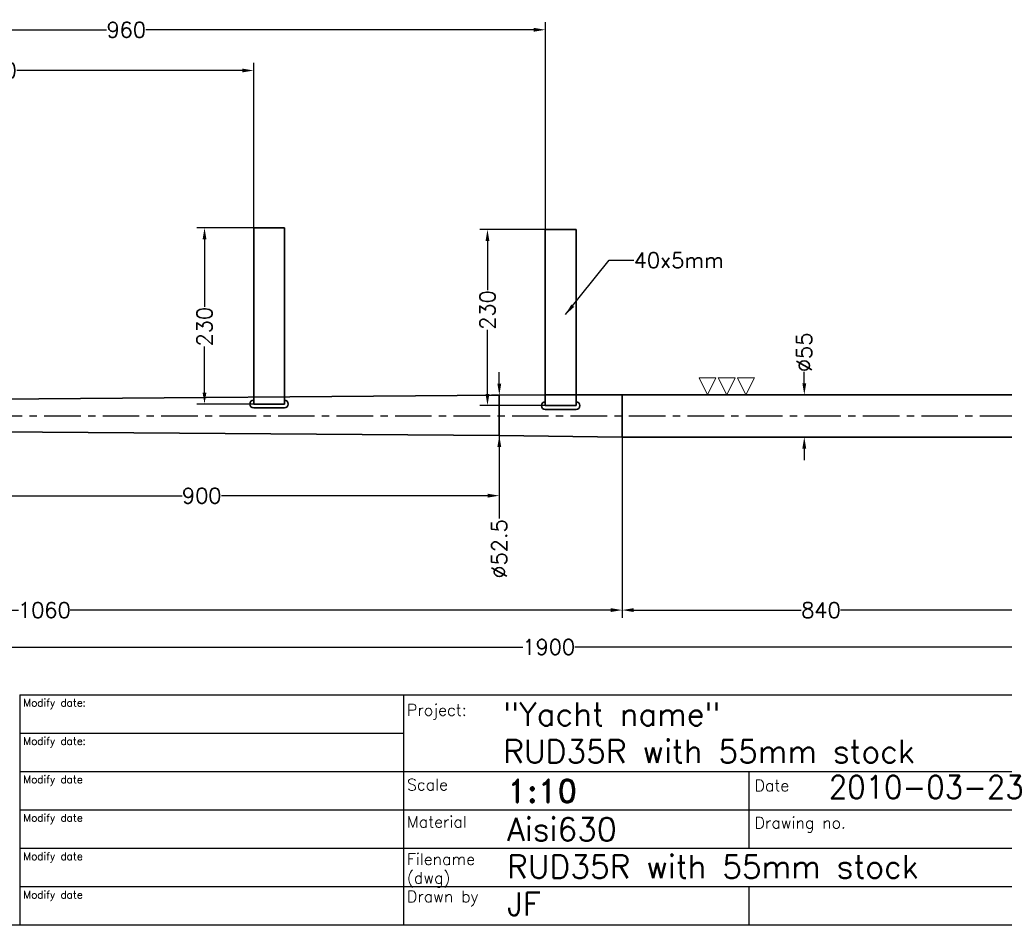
# Model space of a CAD drawing. Extents: x -2860 to 540, y -788 to 1462.
# Tile 2 of 5: x -1560 to -277, y -738 to 442. Entities that reach past the tile are written whole.
import ezdxf

# ---------------------------------------------------------------- set-up
doc = ezdxf.new("R2010")
doc.units = 0
doc.header["$LTSCALE"] = 1.5
doc.header["$PDMODE"] = 2
doc.header["$PDSIZE"] = 5
doc.linetypes.add('CENTER', pattern=[50.8, 31.75, -6.35, 6.35, -6.35])
doc.layers.get('DEFPOINTS').update_dxf_attribs({"linetype": 'CONTINUOUS'})
doc.layers.add('CENTER', color=9, linetype='CENTER')
doc.layers.add('RAMME', color=7, linetype='CONTINUOUS')
doc.layers.add('DIMS', color=7, linetype='CONTINUOUS', lineweight=15)
doc.layers.add('STOCK', color=5, linetype='CONTINUOUS', lineweight=35)
doc.styles.add('ROMAND', font='romand')
doc.styles.add('ROMANS', font='romans')
doc.dimstyles.new('Text 20', dxfattribs={"dimtxt": 20, "dimasz": 15, "dimexe": 10, "dimexo": 0, "dimgap": 0, "dimtad": 0, "dimdsep": 46, "dimtxsty": 'ROMANS', "dimcen": 10, "dimazin": 2, "dimtfac": 0.65, "dimtofl": 0, "dimtmove": 0, "dimatfit": 0, "dimfxl": 1, "dimtolj": 1, "dimarcsym": 0})

# ---------------------------------------------------------------- blocks, each defined once
blk = doc.blocks.new('SLETDREJ')
at = {"layer": 'DIMS'}
for p, q in [((-14, 22), (-36, 22)), ((-36, 22), (-25, 0)), ((-14, 22), (-25, 0)), ((-11, 22), (0, 0)), ((11, 22), (-11, 22)), ((11, 22), (0, 0)), ((14, 22), (25, 0)), ((36, 22), (14, 22)), ((36, 22), (25, 0))]:
    blk.add_line(p, q, dxfattribs=at)
blk = doc.blocks.new('*D5')
at = {"layer": 'DEFPOINTS', "color": 0, "transparency": 16777216}
for p in [(-775.2, -102), (64.8, -94.5), (-775.2, -327.4)]:
    blk.add_point(p, dxfattribs=at)
at = {"layer": 'DIMS', "color": 0, "lineweight": -2, "transparency": 16777216}
for p, q in [((-775.2, -102), (-775.2, -337.4)), ((64.8, -94.5), (64.8, -337.4)), ((-760.2, -327.4), (-541.8, -327.4)), ((49.8, -327.4), (-490.4, -327.4))]:
    blk.add_line(p, q, dxfattribs=at)
at = {"layer": 'DIMS', "color": 0, "transparency": 16777216}
for points in [[(-760.2, -324.9), (-760.2, -329.9), (-775.2, -327.4)], [(49.8, -324.9), (49.8, -329.9), (64.8, -327.4)]]:
    blk.add_solid(points, dxfattribs=at)
at = {"layer": 'DIMS', "color": 0, "transparency": 16777216, "insert": (-516.1, -327.4), "char_height": 20, "attachment_point": 5, "style": 'ROMANS'}
blk.add_mtext('\\A1;840', dxfattribs=at)
blk = doc.blocks.new('*D6')
at = {"layer": 'DEFPOINTS', "color": 0, "transparency": 16777216}
for p in [(-1835.2, -91.5), (64.8, -94.5), (-1835.2, -375.5)]:
    blk.add_point(p, dxfattribs=at)
at = {"layer": 'DIMS', "color": 0, "lineweight": -2, "transparency": 16777216}
for p, q in [((-1835.2, -91.5), (-1835.2, -385.5)), ((64.8, -94.5), (64.8, -385.5)), ((-1820.2, -375.5), (-904.6, -375.5)), ((49.8, -375.5), (-836.9, -375.5))]:
    blk.add_line(p, q, dxfattribs=at)
at = {"layer": 'DIMS', "color": 0, "transparency": 16777216}
for points in [[(-1820.2, -373), (-1820.2, -378), (-1835.2, -375.5)], [(49.8, -373), (49.8, -378), (64.8, -375.5)]]:
    blk.add_solid(points, dxfattribs=at)
at = {"layer": 'DIMS', "color": 0, "transparency": 16777216, "insert": (-870.8, -375.5), "char_height": 20, "attachment_point": 5, "style": 'ROMANS'}
blk.add_mtext('\\A1;1900', dxfattribs=at)
blk = doc.blocks.new('*D7')
at = {"layer": 'DEFPOINTS', "color": 0, "transparency": 16777216}
for p in [(-1835.2, -91.5), (-775.2, -102), (-775.2, -327.4)]:
    blk.add_point(p, dxfattribs=at)
at = {"layer": 'DIMS', "color": 0, "lineweight": -2, "transparency": 16777216}
for p, q in [((-1835.2, -91.5), (-1835.2, -337.4)), ((-775.2, -102), (-775.2, -337.4)), ((-1820.2, -327.4), (-1561.8, -327.4)), ((-790.2, -327.4), (-1494.2, -327.4))]:
    blk.add_line(p, q, dxfattribs=at)
at = {"layer": 'DIMS', "color": 0, "transparency": 16777216}
for points in [[(-1820.2, -324.9), (-1820.2, -329.9), (-1835.2, -327.4)], [(-790.2, -324.9), (-790.2, -329.9), (-775.2, -327.4)]]:
    blk.add_solid(points, dxfattribs=at)
at = {"layer": 'DIMS', "color": 0, "transparency": 16777216, "insert": (-1528, -327.4), "char_height": 20, "attachment_point": 5, "style": 'ROMANS'}
blk.add_mtext('\\A1;1060', dxfattribs=at)
blk = doc.blocks.new('*D10')
at = {"layer": 'DEFPOINTS', "color": 0, "transparency": 16777216}
for p in [(-1319.3, 170.5), (-1255.2, 170.5), (-1255.2, -59)]:
    blk.add_point(p, dxfattribs=at)
at = {"layer": 'DIMS', "color": 0, "lineweight": -2, "transparency": 16777216}
for p, q in [((-1255.2, 170.5), (-1329.3, 170.5)), ((-1319.3, 155.5), (-1319.3, 67.4)), ((-1319.3, -44), (-1319.3, 16)), ((-1255.2, -59), (-1329.3, -59))]:
    blk.add_line(p, q, dxfattribs=at)
at = {"layer": 'DIMS', "color": 0, "transparency": 16777216}
for points in [[(-1321.8, 155.5), (-1316.8, 155.5), (-1319.3, 170.5)], [(-1321.8, -44), (-1316.8, -44), (-1319.3, -59)]]:
    blk.add_solid(points, dxfattribs=at)
at = {"layer": 'DIMS', "color": 0, "transparency": 16777216, "insert": (-1319.3, 41.7), "char_height": 20, "attachment_point": 5, "rotation": 90, "style": 'ROMANS'}
blk.add_mtext('\\A1;230', dxfattribs=at)
blk = doc.blocks.new('*D11')
at = {"layer": 'DEFPOINTS', "color": 0, "transparency": 16777216}
for p in [(-950.6, 168.5), (-875.2, 168.5), (-875.2, -61.1)]:
    blk.add_point(p, dxfattribs=at)
at = {"layer": 'DIMS', "color": 0, "lineweight": -2, "transparency": 16777216}
for p, q in [((-875.2, 168.5), (-960.6, 168.5)), ((-950.6, 153.5), (-950.6, 89.2)), ((-950.6, -46.1), (-950.6, 37.8)), ((-875.2, -61.1), (-960.6, -61.1))]:
    blk.add_line(p, q, dxfattribs=at)
at = {"layer": 'DIMS', "color": 0, "transparency": 16777216}
for points in [[(-953.1, 153.5), (-948.1, 153.5), (-950.6, 168.5)], [(-953.1, -46.1), (-948.1, -46.1), (-950.6, -61.1)]]:
    blk.add_solid(points, dxfattribs=at)
at = {"layer": 'DIMS', "color": 0, "transparency": 16777216, "insert": (-950.6, 63.5), "char_height": 20, "attachment_point": 5, "rotation": 90, "style": 'ROMANS'}
blk.add_mtext('\\A1;230', dxfattribs=at)
blk = doc.blocks.new('*D13')
at = {"layer": 'DEFPOINTS', "color": 0, "transparency": 16777216}
for p in [(-1255.2, 375.4), (-1255.2, 170.5), (-1835.2, -57.5)]:
    blk.add_point(p, dxfattribs=at)
at = {"layer": 'DIMS', "color": 0, "lineweight": -2, "transparency": 16777216}
for p, q in [((-1835.2, -57.5), (-1835.2, 385.4)), ((-1255.2, 170.5), (-1255.2, 385.4)), ((-1820.2, 375.4), (-1615.1, 375.4)), ((-1270.2, 375.4), (-1563.7, 375.4))]:
    blk.add_line(p, q, dxfattribs=at)
at = {"layer": 'DIMS', "color": 0, "transparency": 16777216}
for points in [[(-1820.2, 377.9), (-1820.2, 372.9), (-1835.2, 375.4)], [(-1270.2, 377.9), (-1270.2, 372.9), (-1255.2, 375.4)]]:
    blk.add_solid(points, dxfattribs=at)
at = {"layer": 'DIMS', "color": 0, "transparency": 16777216, "insert": (-1589.4, 375.4), "char_height": 20, "attachment_point": 5, "style": 'ROMANS'}
blk.add_mtext('\\A1;580', dxfattribs=at)
blk = doc.blocks.new('*D14')
at = {"layer": 'DEFPOINTS', "color": 0, "transparency": 16777216}
for p in [(-875.2, 428.5), (-875.2, 168.5), (-1835.2, -57.5)]:
    blk.add_point(p, dxfattribs=at)
at = {"layer": 'DIMS', "color": 0, "lineweight": -2, "transparency": 16777216}
for p, q in [((-1835.2, -57.5), (-1835.2, 438.5)), ((-875.2, 168.5), (-875.2, 438.5)), ((-1820.2, 428.5), (-1447.1, 428.5)), ((-890.2, 428.5), (-1395.6, 428.5))]:
    blk.add_line(p, q, dxfattribs=at)
at = {"layer": 'DIMS', "color": 0, "transparency": 16777216}
for points in [[(-1820.2, 431), (-1820.2, 426), (-1835.2, 428.5)], [(-890.2, 431), (-890.2, 426), (-875.2, 428.5)]]:
    blk.add_solid(points, dxfattribs=at)
at = {"layer": 'DIMS', "color": 0, "transparency": 16777216, "insert": (-1421.3, 428.5), "char_height": 20, "attachment_point": 5, "style": 'ROMANS'}
blk.add_mtext('\\A1;960', dxfattribs=at)
blk = doc.blocks.new('*D16')
at = {"layer": 'DEFPOINTS', "color": 0, "transparency": 16777216}
for p in [(-537.8, -47), (-135.2, -47), (-135.2, -102)]:
    blk.add_point(p, dxfattribs=at)
at = {"layer": 'DIMS', "color": 0, "lineweight": -2, "transparency": 16777216}
for p, q in [((-537.8, -32), (-537.8, -17)), ((-135.2, -47), (-547.8, -47)), ((-135.2, -102), (-547.8, -102)), ((-537.8, -117), (-537.8, -132))]:
    blk.add_line(p, q, dxfattribs=at)
at = {"layer": 'DIMS', "color": 0, "transparency": 16777216}
for points in [[(-540.3, -32), (-535.3, -32), (-537.8, -47)], [(-540.3, -117), (-535.3, -117), (-537.8, -102)]]:
    blk.add_solid(points, dxfattribs=at)
at = {"layer": 'DIMS', "color": 0, "transparency": 16777216, "insert": (-537.8, 8.2), "char_height": 20, "attachment_point": 5, "rotation": 90, "style": 'ROMANS'}
blk.add_mtext('\\A1;%%C55', dxfattribs=at)
blk = doc.blocks.new('*D22')
at = {"layer": 'DEFPOINTS', "color": 0, "transparency": 16777216}
for p in [(-935.2, -47.6), (-935.2, -100.1), (-935.2, -100.1)]:
    blk.add_point(p, dxfattribs=at)
at = {"layer": 'DIMS', "color": 0, "lineweight": -2, "transparency": 16777216}
for p, q in [((-935.2, -32.6), (-935.2, -17.6)), ((-935.2, -47.6), (-945.2, -47.6)), ((-935.2, -100.1), (-945.2, -100.1)), ((-935.2, -115.1), (-935.2, -208.3))]:
    blk.add_line(p, q, dxfattribs=at)
at = {"layer": 'DIMS', "color": 0, "transparency": 16777216}
for points in [[(-937.7, -32.6), (-932.7, -32.6), (-935.2, -47.6)], [(-937.7, -115.1), (-932.7, -115.1), (-935.2, -100.1)]]:
    blk.add_solid(points, dxfattribs=at)
at = {"layer": 'DIMS', "color": 0, "transparency": 16777216, "insert": (-935.2, -247.8), "char_height": 20, "attachment_point": 5, "rotation": 90, "style": 'ROMANS'}
blk.add_mtext('\\A1;%%C52.5', dxfattribs=at)
blk = doc.blocks.new('*D24')
at = {"layer": 'DEFPOINTS', "color": 0, "transparency": 16777216}
for p in [(-1835.2, -91.5), (-935.2, -100.1), (-935.2, -178.4)]:
    blk.add_point(p, dxfattribs=at)
at = {"layer": 'DIMS', "color": 0, "lineweight": -2, "transparency": 16777216}
for p, q in [((-1835.2, -91.5), (-1835.2, -188.4)), ((-935.2, -100.1), (-935.2, -188.4)), ((-1820.2, -178.4), (-1348.6, -178.4)), ((-950.2, -178.4), (-1297.2, -178.4))]:
    blk.add_line(p, q, dxfattribs=at)
at = {"layer": 'DIMS', "color": 0, "transparency": 16777216}
for points in [[(-1820.2, -175.9), (-1820.2, -180.9), (-1835.2, -178.4)], [(-950.2, -175.9), (-950.2, -180.9), (-935.2, -178.4)]]:
    blk.add_solid(points, dxfattribs=at)
at = {"layer": 'DIMS', "color": 0, "transparency": 16777216, "insert": (-1322.9, -178.4), "char_height": 20, "attachment_point": 5, "style": 'ROMANS'}
blk.add_mtext('\\A1;900', dxfattribs=at)

msp = doc.modelspace()

# ---------------------------------------------------------------- linework, layer by layer
at = {"layer": 'CENTER'}
msp.add_line((-2518.806, -74.5), (103.252, -74.5), dxfattribs=at)
at = {"layer": 'RAMME'}
for p, q in [((-1560, -438), (490, -438)), ((-1560, -438), (-1560, -738)), ((-1060, -438), (-1060, -738)), ((-1060, -488), (-1560, -488)), ((-160, -538), (-1560, -538)), ((-610, -538), (-610, -638)), ((-160, -588), (-1560, -588)), ((-160, -638), (-1560, -638)), ((-160, -688), (-1560, -688)), ((-610, -688), (-610, -738)), ((490, -738), (-2810, -738))]:
    msp.add_line(p, q, dxfattribs=at)
at = {"layer": 'STOCK'}
for p, q in [((-1255.248, 170.5), (-1255.248, -59.002)), ((-1215.248, 170.5), (-1255.248, 170.5)), ((-1215.248, -59.002), (-1215.248, 170.5)), ((-875.248, 168.5), (-875.248, -61.099)), ((-835.248, 168.5), (-875.248, 168.5)), ((-835.248, -61.099), (-835.248, 168.5)), ((-935.248, -47.615), (-1735.248, -54.015)), ((-775.248, -47), (-935.248, -47.615)), ((-935.248, -100.116), (-935.248, -47.615)), ((-775.248, -47), (-875.248, -47)), ((-775.248, -47), (-775.248, -102)), ((-775.248, -47), (-135.248, -47)), ((-1215.248, -59.002), (-1255.248, -59.002)), ((-1255.248, -64.002), (-1215.248, -64.002)), ((-835.248, -61.099), (-875.248, -61.099)), ((-875.248, -66.099), (-835.248, -66.099)), ((-935.248, -100.116), (-1735.248, -94.015)), ((-935.248, -100.116), (-775.248, -102)), ((-775.248, -102), (-135.248, -102))]:
    msp.add_line(p, q, dxfattribs=at)
for centre, start, end in [((-1255.248, -59.002), 90, 270), ((-1215.248, -59.002), 270, 90), ((-875.248, -61.099), 90, 270), ((-835.248, -61.099), 270, 90)]:
    msp.add_arc(centre, 5, start, end, dxfattribs=at)

# ---------------------------------------------------------------- block references
msp.add_blockref('SLETDREJ', (-638.877, -47), dxfattribs=at)

# ---------------------------------------------------------------- texts
at = {"layer": 'DIMS', "insert": (-759.95, 138.285), "char_height": 20, "attachment_point": 1, "style": 'ROMANS'}
msp.add_mtext('\\A1;40x5mm', dxfattribs=at)
at = {"layer": 'RAMME'}
for s, height, style, p in [('Modify date:', 9.91423, 'ROMANS', (-1555.423, -453)), ('"Yacht name"', 30, 'ROMANS', (-930, -478)), ('Project:', 15, 'ROMANS', (-1055.45, -465.074)), ('Modify date:', 9.91423, 'ROMANS', (-1555.423, -503)), ('RUD35R with 55mm stock', 30, 'ROMANS', (-930, -526.571)), ('Modify date', 9.91423, 'ROMANS', (-1555.423, -553)), ('Scale ', 15, 'ROMANS', (-1055.45, -562.217)), ('1:10', 30, 'ROMAND', (-925, -578)), ('Date', 15, 'ROMANS', (-602.483, -563.379)), ('2010-03-23', 30, 'ROMANS', (-506, -573)), ('Modify date', 9.91423, 'ROMANS', (-1555.423, -603)), ('Material', 15, 'ROMANS', (-1055.45, -610.789)), ('Aisi630', 30, 'ROMANS', (-925, -628)), ('Drawing no.', 15, 'ROMANS', (-602.483, -611.951)), ('Modify date', 9.91423, 'ROMANS', (-1555.423, -653)), ('Filename', 15, 'ROMANS', (-1055.45, -659.36)), ('RUD35R with 55mm stock', 30, 'ROMANS', (-925, -676.571)), ('(dwg)', 15, 'ROMANS', (-1055.45, -683.646)), ('Modify date', 9.91423, 'ROMANS', (-1555.423, -703)), ('Drawn by', 15, 'ROMANS', (-1055.45, -707.931)), ('JF', 30, 'ROMANS', (-925, -725.143))]:
    msp.add_text(s, height=height, dxfattribs=dict(at, style=style)).set_placement(p)

# ---------------------------------------------------------------- dimensions: what is measured, and where the dimension line sits
at = {"layer": 'DIMS'}
for base, p1, p2, picture, middle in [((-875.248, 428.471), (-1835.248, -57.5), (-875.248, 168.5), '*D14', (-1421.342, 428.471)), ((-1255.248, 375.358), (-1835.248, -57.5), (-1255.248, 170.5), '*D13', (-1589.425, 375.358)), ((-1835.248, -375.495), (64.752, -94.5), (-1835.248, -91.5), '*D6', (-870.752, -375.495)), ((-775.248, -327.382), (-1835.248, -91.5), (-775.248, -102), '*D7', (-1527.991, -327.382)), ((-935.248, -178.37), (-1835.248, -91.5), (-935.248, -100.116), '*D24', (-1322.866, -178.37)), ((-775.248, -327.382), (64.752, -94.5), (-775.248, -102), '*D5', (-516.095, -327.382))]:
    dim = msp.add_linear_dim(base=base, p1=p1, p2=p2, dimstyle='Text 20', dxfattribs=at)
    dim.commit()
    dim.dimension.update_dxf_attribs({"geometry": picture, "text_midpoint": middle, "dimtype": 160})
for base, p1, p2, picture, middle in [((-1319.281, 170.5), (-1255.248, -59.002), (-1255.248, 170.5), '*D10', (-1319.281, 41.679)), ((-950.639, 168.5), (-875.248, -61.099), (-875.248, 168.5), '*D11', (-950.639, 63.514))]:
    dim = msp.add_linear_dim(base=base, p1=p1, p2=p2, angle=90, dimstyle='Text 20', override={"dimdec": 0}, dxfattribs=at)
    dim.commit()
    dim.dimension.update_dxf_attribs({"geometry": picture, "text_midpoint": middle, "dimtype": 160})
for base, p1, p2, picture, middle in [((-537.842, -47), (-135.248, -102), (-135.248, -47), '*D16', (-537.842, 8.238)), ((-935.248, -100.116), (-935.248, -47.615), (-935.248, -100.116), '*D22', (-935.248, -247.811))]:
    dim = msp.add_linear_dim(base=base, p1=p1, p2=p2, angle=90, text='%%C<>', dimstyle='Text 20', dxfattribs=at)
    dim.commit()
    dim.dimension.update_dxf_attribs({"geometry": picture, "text_midpoint": middle, "dimtype": 160})

# ---------------------------------------------------------------- leaders
at = {"layer": 'DIMS', "annotation_type": 0, "has_hookline": 1, "hookline_direction": 0, "text_width": 123.81}
msp.add_leader([(-848.879, 57.397), (-792.032, 128.285), (-759.95, 128.285)], dimstyle='Text 20', override={"dimgap": 0, "dimtad": 0}, dxfattribs=at)

doc.saveas('drawing.dxf')
